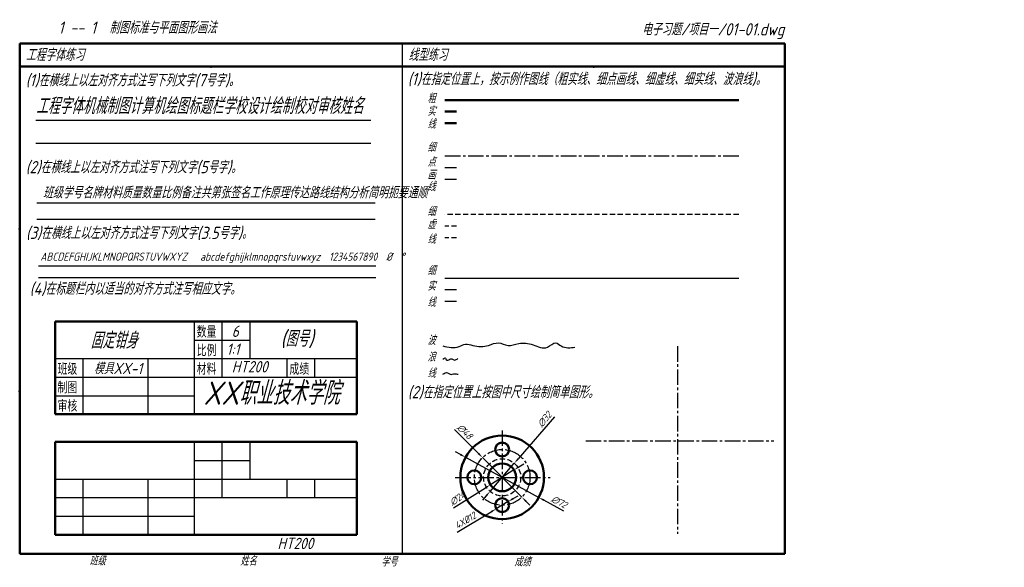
# Model space of a CAD drawing. Header units: millimetres. Extents: x 79 to 504, y 66 to 302.
import ezdxf

# ---------------------------------------------------------------- set-up
doc = ezdxf.new("R2010")
doc.units = ezdxf.units.MM
doc.header["$LTSCALE"] = 0.7
doc.linetypes.add('CENTER2', pattern=[28.575, 19.05, -3.175, 3.175, -3.175])
doc.linetypes.add('DASHED2', pattern=[9.525, 6.35, -3.175])
for name, color, linetype in [('剖面线层', 7, 'Continuous'), ('尺寸层', 221, 'Continuous'), ('细实线层', 7, 'Continuous')]:
    doc.layers.add(name, color=color, linetype=linetype)
for name, color, linetype, lineweight in [('文字层', 227, 'Continuous', 20), ('点画线层', 3, 'CENTER2', 25), ('粗实线层', 7, 'Continuous', 50), ('虚线层', 2, 'DASHED2', 25)]:
    doc.layers.add(name, color=color, linetype=linetype, lineweight=lineweight)
doc.styles.add('工程字体（斜）', font='gbeitc.shx', dxfattribs={"bigfont": 'gbcbig.shx'})
doc.styles.add('工程斜体', font='gbeitc.shx', dxfattribs={"bigfont": 'gbcbig.shx'})
doc.styles.add('工程直体', font='gbenor.shx', dxfattribs={"bigfont": 'gbcbig.shx'})
doc.styles.add('样式 1', font='gbeitc.shx', dxfattribs={"bigfont": 'gbcbig.shx'})
doc.dimstyles.new('缩小', dxfattribs={"dimtxt": 3, "dimasz": 2.5, "dimexe": 2, "dimexo": 0, "dimgap": 1, "dimtad": 1, "dimlfac": 2, "dimdsep": 46, "dimtxsty": '工程字体（斜）', "dimcen": 0, "dimadec": 0, "dimazin": 0, "dimtfac": 1, "dimtmove": 1, "dimatfit": 3, "dimfxl": 0, "dimarcsym": 0})

# ---------------------------------------------------------------- blocks, each defined once
blk = doc.blocks.new('*D15')
at = {"layer": 'Defpoints', "color": 0, "ltscale": 0.5}
for p in [(292.21, 111.05), (281.75, 98.95)]:
    blk.add_point(p, dxfattribs=at)
at = {"layer": '尺寸层', "color": 0, "lineweight": -2, "ltscale": 0.5}
for p, q in [((309.52, 131.07), (293.85, 112.94)), ((281.75, 98.95), (292.21, 111.05)), ((280.11, 97.06), (278.48, 95.17))]:
    blk.add_line(p, q, dxfattribs=at)
at = {"layer": '尺寸层', "color": 0, "ltscale": 0.5}
for points in [[(293.53, 113.21), (294.16, 112.67), (292.21, 111.05)], [(279.8, 97.33), (280.43, 96.78), (281.75, 98.95)]]:
    blk.add_solid(points, dxfattribs=at)
at = {"layer": '尺寸层', "color": 0, "ltscale": 0.5, "insert": (305.26, 129.97), "char_height": 3, "attachment_point": 5, "rotation": 49.1528, "style": '工程字体（斜）'}
blk.add_mtext('∅32', dxfattribs=at)
blk = doc.blocks.new('*D16')
at = {"layer": 'Defpoints', "color": 0, "ltscale": 0.5}
for p in [(292.06, 108.19), (281.9, 101.81)]:
    blk.add_point(p, dxfattribs=at)
at = {"layer": '尺寸层', "color": 0, "lineweight": -2, "ltscale": 0.5}
for p, q in [((294.18, 109.52), (296.29, 110.85)), ((292.06, 108.19), (281.9, 101.81)), ((266, 91.81), (279.78, 100.48))]:
    blk.add_line(p, q, dxfattribs=at)
at = {"layer": '尺寸层', "color": 0, "ltscale": 0.5}
for points in [[(293.95, 109.87), (294.4, 109.17), (292.06, 108.19)], [(279.56, 100.83), (280, 100.12), (281.9, 101.81)]]:
    blk.add_solid(points, dxfattribs=at)
at = {"layer": '尺寸层', "color": 0, "ltscale": 0.5, "insert": (267.68, 95.83), "char_height": 3, "attachment_point": 5, "rotation": 32.147, "style": '工程字体（斜）'}
blk.add_mtext('∅24', dxfattribs=at)
blk = doc.blocks.new('*D17')
at = {"layer": 'Defpoints', "color": 0, "ltscale": 0.5}
for p in [(278.51, 113.5), (295.45, 96.49)]:
    blk.add_point(p, dxfattribs=at)
at = {"layer": '尺寸层', "color": 0, "lineweight": -2, "ltscale": 0.5}
for p, q in [((266.47, 125.6), (276.75, 115.27)), ((295.45, 96.49), (278.51, 113.5)), ((297.21, 94.72), (298.97, 92.95))]:
    blk.add_line(p, q, dxfattribs=at)
at = {"layer": '尺寸层', "color": 0, "ltscale": 0.5}
for points in [[(277.04, 115.57), (276.45, 114.98), (278.51, 113.5)], [(297.5, 95.02), (296.91, 94.43), (295.45, 96.49)]]:
    blk.add_solid(points, dxfattribs=at)
at = {"layer": '尺寸层', "color": 0, "ltscale": 0.5, "insert": (270.87, 124.73), "char_height": 3, "attachment_point": 5, "rotation": 314.8734, "style": '工程字体（斜）'}
blk.add_mtext('∅48', dxfattribs=at)
blk = doc.blocks.new('*D18')
at = {"layer": 'Defpoints', "color": 0, "ltscale": 0.5}
for p in [(271.19, 113.64), (302.77, 96.36)]:
    blk.add_point(p, dxfattribs=at)
at = {"layer": '尺寸层', "color": 0, "lineweight": -2, "ltscale": 0.5}
for p, q in [((268.99, 114.83), (266.8, 116.03)), ((271.19, 113.64), (302.77, 96.36)), ((313.52, 90.49), (304.97, 95.16))]:
    blk.add_line(p, q, dxfattribs=at)
at = {"layer": '尺寸层', "color": 0, "ltscale": 0.5}
for points in [[(269.19, 115.2), (268.79, 114.47), (271.19, 113.64)], [(305.17, 95.53), (304.77, 94.8), (302.77, 96.36)]]:
    blk.add_solid(points, dxfattribs=at)
at = {"layer": '尺寸层', "color": 0, "ltscale": 0.5, "insert": (311.54, 94.42), "char_height": 3, "attachment_point": 5, "rotation": 331.329, "style": '工程字体（斜）'}
blk.add_mtext('∅72', dxfattribs=at)
blk = doc.blocks.new('*D19')
at = {"layer": 'Defpoints', "color": 0, "ltscale": 0.5}
for p in [(289.55, 94.54), (284.41, 91.46)]:
    blk.add_point(p, dxfattribs=at)
at = {"layer": '尺寸层', "color": 0, "lineweight": -2, "ltscale": 0.5}
for p, q in [((289.55, 94.54), (284.41, 91.46)), ((291.7, 95.82), (293.84, 97.11)), ((267.6, 81.39), (282.26, 90.17))]:
    blk.add_line(p, q, dxfattribs=at)
at = {"layer": '尺寸层', "color": 0, "ltscale": 0.5}
for points in [[(291.48, 96.18), (291.91, 95.47), (289.55, 94.54)], [(282.05, 90.53), (282.47, 89.82), (284.41, 91.46)]]:
    blk.add_solid(points, dxfattribs=at)
at = {"layer": '尺寸层', "color": 0, "ltscale": 0.5, "insert": (271.08, 86.39), "char_height": 3, "attachment_point": 5, "rotation": 30.9165, "style": '工程字体（斜）'}
blk.add_mtext('4X%%c12', dxfattribs=at)

msp = doc.modelspace()

# ---------------------------------------------------------------- linework, layer by layer
at = {"layer": '点画线层', "color": 7, "ltscale": 0.5}
for p, q in [((388.9921, 243.401), (262.2822, 243.401)), ((267.2822, 238.401), (262.2822, 238.401)), ((267.2822, 233.401), (262.2822, 233.401)), ((362.5344, 161.492), (362.5344, 80.6566)), ((286.9793, 125.2341), (286.9793, 85.1524)), ((323.0235, 120.7013), (404.0747, 120.7013)), ((266.7668, 104.999), (307.6602, 104.999))]:
    msp.add_line(p, q, dxfattribs=at)
msp.add_circle((286.9793, 104.999), 12, dxfattribs=at)
at = {"layer": '粗实线层', "color": 7, "ltscale": 0.5}
for p, q in [((408.9094, 292.0297), (78.9094, 292.0297)), ((78.9094, 292.0297), (78.9094, 282.0297)), ((408.9094, 282.0297), (408.9094, 292.0297)), ((408.9094, 282.0297), (78.9094, 282.0297)), ((78.9094, 282.0297), (78.9094, 72.0297)), ((408.9094, 72.0297), (408.9094, 282.0297)), ((388.9921, 267.6065), (262.2822, 267.6065)), ((267.2822, 262.6065), (262.2822, 262.6065)), ((267.2822, 257.6065), (262.2822, 257.6065)), ((224.2446, 132.1933), (224.2446, 172.1933)), ((94.2446, 132.1933), (224.2446, 132.1933)), ((224.2446, 80.2701), (224.2446, 120.2701)), ((94.2446, 80.2701), (224.2446, 80.2701)), ((78.9094, 72.0297), (408.9094, 72.0297))]:
    msp.add_line(p, q, dxfattribs=at)
at = {"layer": '粗实线层', "color": 7}
for p, q in [((94.2446, 132.1933), (94.2446, 172.1933)), ((94.2446, 172.1933), (224.2446, 172.1933)), ((94.2446, 80.2701), (94.2446, 120.2701)), ((94.2446, 120.2701), (224.2446, 120.2701))]:
    msp.add_line(p, q, dxfattribs=at)
at = {"layer": '粗实线层', "color": 7, "ltscale": 0.5}
for centre, radius in [((286.9793, 104.999), 18), ((286.9793, 116.999), 3), ((286.9793, 104.999), 6), ((274.9793, 104.999), 3), ((298.9793, 104.999), 3), ((286.9793, 92.999), 3)]:
    msp.add_circle(centre, radius, dxfattribs=at)
at = {"layer": '粗实线层', "color": 7}
for p in [(161.4094, 282.0297), (243.9094, 282.0297), (326.4094, 282.0297), (78.9094, 212.0297), (78.9094, 142.0297)]:
    msp.add_point(p, dxfattribs=at)
at = {"layer": '细实线层', "color": 7, "ltscale": 0.5}
for p, q in [((243.9094, 292.0297), (243.9094, 72.0297)), ((85.9299, 259.0016), (230.3632, 259.0016)), ((85.9299, 249.0016), (230.3632, 249.0016)), ((86.3169, 223.2416), (232.2341, 223.2416)), ((86.3169, 216.2416), (232.2341, 216.2416)), ((87.027, 196.1916), (232.4983, 196.1916)), ((87.027, 191.1916), (232.4983, 191.1916)), ((388.9921, 190.7675), (262.2822, 190.7675)), ((267.2822, 185.7675), (262.2822, 185.7675)), ((267.2822, 180.7675), (262.2822, 180.7675))]:
    msp.add_line(p, q, dxfattribs=at)
at = {"layer": '细实线层', "color": 7}
for p, q in [((154.2446, 132.1933), (154.2446, 172.1933)), ((166.2446, 148.1933), (166.2446, 172.1933)), ((178.2446, 156.1933), (178.2446, 172.1933)), ((154.2446, 164.1933), (178.2446, 164.1933)), ((94.2446, 156.1933), (224.2446, 156.1933)), ((106.2446, 132.1933), (106.2446, 156.1933)), ((134.2446, 132.1933), (134.2446, 156.1933)), ((194.2446, 148.1933), (194.2446, 156.1933)), ((206.2446, 148.1933), (206.2446, 156.1933)), ((94.2446, 148.1933), (224.2446, 148.1933)), ((94.2446, 140.1933), (154.2446, 140.1933)), ((154.2446, 80.2701), (154.2446, 120.2701)), ((166.2446, 96.2701), (166.2446, 120.2701)), ((178.2446, 104.2701), (178.2446, 120.2701)), ((154.2446, 112.2701), (178.2446, 112.2701)), ((94.2446, 104.2701), (224.2446, 104.2701)), ((106.2446, 80.2701), (106.2446, 104.2701)), ((134.2446, 80.2701), (134.2446, 104.2701)), ((194.2446, 96.2701), (194.2446, 104.2701)), ((206.2446, 96.2701), (206.2446, 104.2701)), ((94.2446, 96.2701), (224.2446, 96.2701)), ((94.2446, 88.2701), (154.2446, 88.2701))]:
    msp.add_line(p, q, dxfattribs=at)
at = {"layer": '细实线层', "color": 7, "ltscale": 0.5}
for points, knots in [([(261.3733, 161.6173), (263.7892, 161.0601), (267.205, 160.2723), (271.1744, 162.9521), (275.5136, 161.3276), (280.402, 161.1905), (285.3601, 163.7647), (289.6301, 161.1124), (294.614, 163.2848), (300.3044, 162.6499), (305.9526, 159.4011), (309.7103, 164.0458), (313.3192, 160.4182), (316.3394, 160.901), (318.3667, 161.0536)], [0, 0, 0, 0, 7.03638728, 9.94847369, 13.23828657, 19.99905778, 24.45876324, 28.65660298, 33.32477228, 39.56808982, 45.88111112, 49.87276299, 52.65613225, 58.5704792, 58.5704792, 58.5704792, 58.5704792]), ([(261.3806, 155.9498), (261.8973, 156.2896), (262.707, 156.822), (262.7343, 155.5243), (264.0018, 155.4535), (265.0767, 156.5782), (266.4672, 155.0832), (267.4108, 155.9692), (267.8633, 156.2151)], [0, 0, 0, 0, 1.29494261, 2.02925545, 2.72532404, 4.45191373, 5.79615435, 7.31321247, 7.31321247, 7.31321247, 7.31321247]), ([(261.4198, 149.4841), (262.123, 149.9597), (263.2319, 150.5859), (264.6431, 148.9437), (266.3212, 149.9332), (267.4396, 149.5674), (267.9334, 149.4059)], [0.31692283, 0.31692283, 0.31692283, 0.31692283, 2.46073321, 3.74814657, 5.67874155, 7.20498655, 7.20498655, 7.20498655, 7.20498655])]:
    msp.add_open_spline(points, degree=3, knots=knots, dxfattribs=at)
at = {"layer": '细实线层', "color": 7}
for p in [(78.9094, 212.0297), (78.9094, 142.0297)]:
    msp.add_point(p, dxfattribs=at)
at = {"layer": '虚线层', "color": 7, "ltscale": 0.5}
for p, q in [((388.9921, 218.2238), (262.2822, 218.2238)), ((267.2822, 213.2238), (262.2822, 213.2238)), ((267.2822, 208.2238), (262.2822, 208.2238))]:
    msp.add_line(p, q, dxfattribs=at)
msp.add_circle((286.9793, 104.999), 8, dxfattribs=at)

# ---------------------------------------------------------------- texts
at = {"color": 7, "style": '样式 1'}
for s, height, p in [('6', 4.9, (170.3627, 165.5075)), ('(图号)', 6.86, (191.3623, 161.3442)), ('1:1', 4.9, (168.1141, 157.759)), ('模具XX-1', 4.9, (110.9659, 149.476)), ('HT200', 4.9, (170.405, 150.2331)), ('HT200', 4.9, (190.0698, 74.0696))]:
    msp.add_text(s, height=height, dxfattribs=at).set_placement(p)
at = {"layer": '剖面线层', "color": 7, "ltscale": 0.5, "style": '工程斜体'}
for s, p in [('粗', (254.7735, 266.4193)), ('实', (254.7735, 260.8776)), ('线', (254.7735, 255.3359)), ('细', (254.7735, 245.2461)), ('点', (254.7735, 238.9721)), ('画', (254.7735, 233.4305)), ('线', (254.7735, 228.3373)), ('细', (254.7735, 217.6365)), ('虚', (254.7735, 212.0949)), ('线', (254.7735, 205.7477)), ('细', (254.7735, 192.142)), ('实', (254.7735, 185.5201)), ('线', (254.7735, 178.5384)), ('波', (254.7735, 162.1163)), ('浪', (254.7735, 154.9542)), ('线', (254.7735, 147.9725))]:
    msp.add_text(s, height=3.5, dxfattribs=at).set_placement(p)
at = {"layer": '文字层', "color": 7, "lineweight": 35, "style": '样式 1'}
for s, height, p in [('固定钳身', 7, (109.466, 160.522)), ('XX职业技术学院', 10, (158.1553, 136.3028))]:
    msp.add_text(s, height=height, dxfattribs=at).set_placement(p)
at = {"layer": '文字层', "color": 7, "style": '工程字体（斜）'}
for s, p in [('班级', (108.9427, 67.0606)), ('姓名', (174.025, 67.0367)), ('学号', (234.7951, 66.6585)), ('成绩', (292.2261, 66.6585))]:
    msp.add_text(s, height=3.5, dxfattribs=at).set_placement(p)
at = {"layer": '细实线层', "color": 7, "ltscale": 0.5}
for s, height, style, p in [('    1 -- 1  制图标准与平面图形画法  ', 5.25, '工程字体（斜）', (84.192, 296.1983)), ('电子习题/项目一/01-01.dwg', 5.25, '工程字体（斜）', (347.2346, 295.4602)), ('工程字体练习', 5.25, '工程字体（斜）', (81.4973, 284.4602)), ('线型练习', 5.25, '工程字体（斜）', (246.4973, 284.4602)), ('(1)在横线上以左对齐方式注写下列文字(7号字)。', 5.25, '工程字体（斜）', (81.4973, 273.5205)), ('(1)在指定位置上，按示例作图线（粗实线、细点画线、细虚线、细实线、波浪线)。', 5.25, '工程斜体', (246.2814, 274.0615)), ('工程字体机械制图计算机绘图标题栏学校设计绘制校对审核姓名', 7, '工程斜体', (85.9299, 261.5514)), ('(2)在横线上以左对齐方式注写下列文字(5号字)。', 5.25, '工程字体（斜）', (81.4973, 236.071)), ('班级学号名牌材料质量数量比例备注共第张签名工作原理传达路线结构分析简明扼要通顺', 5, '工程斜体', (88.8635, 225.2212)), ('(3)在横线上以左对齐方式注写下列文字(3.5号字)。', 5.25, '工程字体（斜）', (81.6299, 207.7323)), ('ABCDEFGHIJKLMNOPQRSTUVWXYZ   abcdefghijklmnopqrstuvwxyz  1234567890  %%C  %%D', 3.5, '工程斜体', (87.7784, 198.3723)), ('(4)在标题栏内以适当的对齐方式注写相应文字。', 5.25, '工程字体（斜）', (83.2197, 183.6701)), ('(2)在指定位置上按图中尺寸绘制简单图形。', 5.25, '工程斜体', (246.2763, 139.0977))]:
    msp.add_text(s, height=height, dxfattribs=dict(at, style=style)).set_placement(p)
at = {"layer": '细实线层', "color": 7, "style": '工程直体'}
for s, p in [('数量', (155.2446, 165.1933)), ('比例', (155.2446, 157.1933)), ('班级', (95.2446, 149.1933)), ('材料', (155.2446, 149.1933)), ('成绩', (195.2446, 149.1933)), ('制图', (95.2446, 141.1933)), ('审核', (95.2446, 133.2766))]:
    msp.add_text(s, height=5, dxfattribs=at).set_placement(p)

# ---------------------------------------------------------------- dimensions: what is measured, and where the dimension line sits
at = {"layer": '尺寸层', "color": 7, "ltscale": 0.5}
for p1, p2, picture, middle in [((281.7469, 98.9473), (292.2116, 111.0506), '*D15', (307.153, 128.3316)), ((295.4458, 96.495), (278.5127, 113.503), '*D17', (269.0936, 122.9638)), ((292.0594, 108.1915), (281.8991, 101.8064), '*D16', (269.0134, 93.7084))]:
    dim = msp.add_diameter_dim_2p(p1=p1, p2=p2, dimstyle='缩小', dxfattribs=at)
    dim.commit()
    dim.dimension.update_dxf_attribs({"geometry": picture, "text_midpoint": middle, "dimtype": 163})
dim = msp.add_diameter_dim_2p(p1=(271.1863, 113.635), p2=(302.7723, 96.3629), dimstyle='缩小', dxfattribs=at)
dim.commit()
dim.dimension.update_dxf_attribs({"geometry": '*D18', "text_midpoint": (311.5392, 94.4183)})
dim = msp.add_diameter_dim_2p(p1=(289.553, 94.5403), p2=(284.4055, 91.4576), text='4X%%c12', dimstyle='缩小', dxfattribs=at)
dim.commit()
dim.dimension.update_dxf_attribs({"geometry": '*D19', "text_midpoint": (272.3694, 84.2494), "dimtype": 163})

doc.saveas('drawing.dxf')
